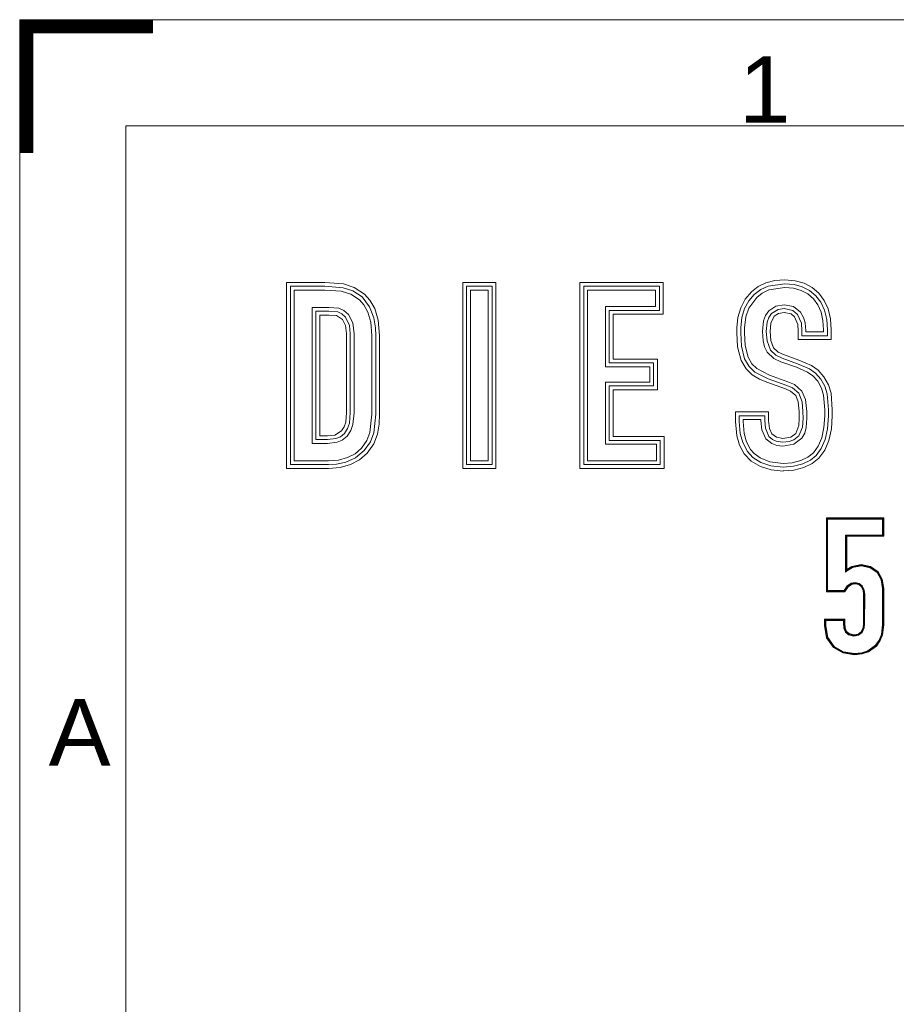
# Model space of a CAD drawing. Header units: millimetres. Extents: x 0 to 594, y 0 to 420.
# Tile 125 of 256: x 0 to 66, y 346 to 420. Entities that reach past the tile are written whole.
import ezdxf

# ---------------------------------------------------------------- set-up
doc = ezdxf.new("R2010")
doc.units = ezdxf.units.MM
doc.layers.add('1', color=7, linetype='Continuous', true_color=0xffffff)
doc.layers.add('256', color=7, linetype='Continuous', true_color=0xffffff)
doc.styles.add('Arial Unicode MS', font='txt')

# ---------------------------------------------------------------- blocks, each defined once
blk = doc.blocks.new('HATCH1')
at = {"color": 163, "lineweight": 13}
for p, q in [((0, 419.98988), (10, 419.98988)), ((0, 419.94755), (10, 419.94755)), ((0, 419.90522), (10, 419.90522)), ((0, 419.86289), (10, 419.86289)), ((0, 419.82056), (10, 419.82056)), ((0, 419.77823), (10, 419.77823)), ((0, 419.7359), (10, 419.7359)), ((0, 419.69357), (10, 419.69357)), ((0, 419.65124), (10, 419.65124)), ((0, 419.60891), (10, 419.60891)), ((0, 419.56658), (10, 419.56658)), ((0, 419.52425), (10, 419.52425)), ((0, 419.48192), (10, 419.48192)), ((0, 419.43959), (10, 419.43959)), ((0, 419.39726), (10, 419.39726)), ((0, 419.35493), (10, 419.35493)), ((0, 419.3126), (10, 419.3126)), ((0, 419.27027), (10, 419.27027)), ((0, 419.22794), (10, 419.22794)), ((0, 419.18561), (10, 419.18561)), ((0, 419.14328), (10, 419.14328)), ((0, 419.10095), (10, 419.10095)), ((0, 419.05862), (10, 419.05862)), ((0, 419.01629), (10, 419.01629)), ((0, 418.97396), (1, 418.97396)), ((0, 418.93163), (1, 418.93163)), ((0, 418.8893), (1, 418.8893)), ((0, 418.84697), (1, 418.84697)), ((0, 418.80464), (1, 418.80464)), ((0, 418.76231), (1, 418.76231)), ((0, 418.71998), (1, 418.71998)), ((0, 418.67765), (1, 418.67765)), ((0, 418.63532), (1, 418.63532)), ((0, 418.59299), (1, 418.59299)), ((0, 418.55066), (1, 418.55066)), ((0, 418.50833), (1, 418.50833)), ((0, 418.466), (1, 418.466)), ((0, 418.42367), (1, 418.42367)), ((0, 418.38134), (1, 418.38134)), ((0, 418.33901), (1, 418.33901)), ((0, 418.29668), (1, 418.29668)), ((0, 418.25435), (1, 418.25435)), ((0, 418.21202), (1, 418.21202)), ((0, 418.16969), (1, 418.16969)), ((0, 418.12736), (1, 418.12736)), ((0, 418.08503), (1, 418.08503)), ((0, 418.0427), (1, 418.0427)), ((0, 418.00037), (1, 418.00037)), ((0, 417.95804), (1, 417.95804)), ((0, 417.91571), (1, 417.91571)), ((0, 417.87338), (1, 417.87338)), ((0, 417.83105), (1, 417.83105)), ((0, 417.78872), (1, 417.78872)), ((0, 417.74639), (1, 417.74639)), ((0, 417.70406), (1, 417.70406)), ((0, 417.66173), (1, 417.66173)), ((0, 417.6194), (1, 417.6194)), ((0, 417.57707), (1, 417.57707)), ((0, 417.53474), (1, 417.53474)), ((0, 417.49241), (1, 417.49241)), ((0, 417.45008), (1, 417.45008)), ((0, 417.40775), (1, 417.40775)), ((0, 417.36542), (1, 417.36542)), ((0, 417.32309), (1, 417.32309)), ((0, 417.28076), (1, 417.28076)), ((0, 417.23843), (1, 417.23843)), ((0, 417.1961), (1, 417.1961)), ((0, 417.15377), (1, 417.15377)), ((0, 417.11144), (1, 417.11144)), ((0, 417.06911), (1, 417.06911)), ((0, 417.02678), (1, 417.02678)), ((0, 416.98445), (1, 416.98445)), ((0, 416.94212), (1, 416.94212)), ((0, 416.89979), (1, 416.89979)), ((0, 416.85746), (1, 416.85746)), ((0, 416.81513), (1, 416.81513)), ((0, 416.7728), (1, 416.7728)), ((0, 416.73047), (1, 416.73047)), ((0, 416.68814), (1, 416.68814)), ((0, 416.64581), (1, 416.64581)), ((0, 416.60348), (1, 416.60348)), ((0, 416.56115), (1, 416.56115)), ((0, 416.51882), (1, 416.51882)), ((0, 416.47649), (1, 416.47649)), ((0, 416.43416), (1, 416.43416)), ((0, 416.39183), (1, 416.39183)), ((0, 416.3495), (1, 416.3495)), ((0, 416.30717), (1, 416.30717)), ((0, 416.26484), (1, 416.26484)), ((0, 416.22251), (1, 416.22251)), ((0, 416.18018), (1, 416.18018)), ((0, 416.13785), (1, 416.13785)), ((0, 416.09552), (1, 416.09552)), ((0, 416.05319), (1, 416.05319)), ((0, 416.01086), (1, 416.01086)), ((0, 415.96853), (1, 415.96853)), ((0, 415.9262), (1, 415.9262)), ((0, 415.88387), (1, 415.88387)), ((0, 415.84154), (1, 415.84154)), ((0, 415.79921), (1, 415.79921)), ((0, 415.75688), (1, 415.75688)), ((0, 415.71455), (1, 415.71455)), ((0, 415.67222), (1, 415.67222)), ((0, 415.62989), (1, 415.62989)), ((0, 415.58756), (1, 415.58756)), ((0, 415.54523), (1, 415.54523)), ((0, 415.5029), (1, 415.5029)), ((0, 415.46057), (1, 415.46057)), ((0, 415.41824), (1, 415.41824)), ((0, 415.37591), (1, 415.37591)), ((0, 415.33358), (1, 415.33358)), ((0, 415.29125), (1, 415.29125)), ((0, 415.24892), (1, 415.24892)), ((0, 415.20659), (1, 415.20659)), ((0, 415.16426), (1, 415.16426)), ((0, 415.12193), (1, 415.12193)), ((0, 415.0796), (1, 415.0796)), ((0, 415.03727), (1, 415.03727)), ((0, 414.99494), (1, 414.99494)), ((0, 414.95261), (1, 414.95261)), ((0, 414.91028), (1, 414.91028)), ((0, 414.86795), (1, 414.86795)), ((0, 414.82562), (1, 414.82562)), ((0, 414.78329), (1, 414.78329)), ((0, 414.74096), (1, 414.74096)), ((0, 414.69863), (1, 414.69863)), ((0, 414.6563), (1, 414.6563)), ((0, 414.61397), (1, 414.61397)), ((0, 414.57164), (1, 414.57164)), ((0, 414.52931), (1, 414.52931)), ((0, 414.48698), (1, 414.48698)), ((0, 414.44465), (1, 414.44465)), ((0, 414.40232), (1, 414.40232)), ((0, 414.35999), (1, 414.35999)), ((0, 414.31766), (1, 414.31766)), ((0, 414.27533), (1, 414.27533)), ((0, 414.233), (1, 414.233)), ((0, 414.19067), (1, 414.19067)), ((0, 414.14834), (1, 414.14834)), ((0, 414.10601), (1, 414.10601)), ((0, 414.06368), (1, 414.06368)), ((0, 414.02135), (1, 414.02135)), ((0, 413.97902), (1, 413.97902)), ((0, 413.93669), (1, 413.93669)), ((0, 413.89436), (1, 413.89436)), ((0, 413.85203), (1, 413.85203)), ((0, 413.8097), (1, 413.8097)), ((0, 413.76737), (1, 413.76737)), ((0, 413.72504), (1, 413.72504)), ((0, 413.68271), (1, 413.68271)), ((0, 413.64038), (1, 413.64038)), ((0, 413.59805), (1, 413.59805)), ((0, 413.55572), (1, 413.55572)), ((0, 413.51339), (1, 413.51339)), ((0, 413.47106), (1, 413.47106)), ((0, 413.42873), (1, 413.42873)), ((0, 413.3864), (1, 413.3864)), ((0, 413.34407), (1, 413.34407)), ((0, 413.30174), (1, 413.30174)), ((0, 413.25941), (1, 413.25941)), ((0, 413.21708), (1, 413.21708)), ((0, 413.17475), (1, 413.17475)), ((0, 413.13242), (1, 413.13242)), ((0, 413.09009), (1, 413.09009)), ((0, 413.04776), (1, 413.04776)), ((0, 413.00543), (1, 413.00543)), ((0, 412.9631), (1, 412.9631)), ((0, 412.92077), (1, 412.92077)), ((0, 412.87844), (1, 412.87844)), ((0, 412.83611), (1, 412.83611)), ((0, 412.79378), (1, 412.79378)), ((0, 412.75145), (1, 412.75145)), ((0, 412.70912), (1, 412.70912)), ((0, 412.66679), (1, 412.66679)), ((0, 412.62446), (1, 412.62446)), ((0, 412.58213), (1, 412.58213)), ((0, 412.5398), (1, 412.5398)), ((0, 412.49747), (1, 412.49747)), ((0, 412.45514), (1, 412.45514)), ((0, 412.41281), (1, 412.41281)), ((0, 412.37048), (1, 412.37048)), ((0, 412.32815), (1, 412.32815)), ((0, 412.28582), (1, 412.28582)), ((0, 412.24349), (1, 412.24349)), ((0, 412.20116), (1, 412.20116)), ((0, 412.15883), (1, 412.15883)), ((0, 412.1165), (1, 412.1165)), ((0, 412.07417), (1, 412.07417)), ((0, 412.03184), (1, 412.03184)), ((0, 411.98951), (1, 411.98951)), ((0, 411.94718), (1, 411.94718)), ((0, 411.90485), (1, 411.90485)), ((0, 411.86252), (1, 411.86252)), ((0, 411.82019), (1, 411.82019)), ((0, 411.77786), (1, 411.77786)), ((0, 411.73553), (1, 411.73553)), ((0, 411.6932), (1, 411.6932)), ((0, 411.65087), (1, 411.65087)), ((0, 411.60854), (1, 411.60854)), ((0, 411.56621), (1, 411.56621)), ((0, 411.52388), (1, 411.52388)), ((0, 411.48155), (1, 411.48155)), ((0, 411.43922), (1, 411.43922)), ((0, 411.39689), (1, 411.39689)), ((0, 411.35456), (1, 411.35456)), ((0, 411.31223), (1, 411.31223)), ((0, 411.2699), (1, 411.2699)), ((0, 411.22757), (1, 411.22757)), ((0, 411.18524), (1, 411.18524)), ((0, 411.14291), (1, 411.14291)), ((0, 411.10058), (1, 411.10058)), ((0, 411.05825), (1, 411.05825)), ((0, 411.01592), (1, 411.01592)), ((0, 410.97359), (1, 410.97359)), ((0, 410.93126), (1, 410.93126)), ((0, 410.88893), (1, 410.88893)), ((0, 410.8466), (1, 410.8466)), ((0, 410.80427), (1, 410.80427)), ((0, 410.76194), (1, 410.76194)), ((0, 410.71961), (1, 410.71961)), ((0, 410.67728), (1, 410.67728)), ((0, 410.63495), (1, 410.63495)), ((0, 410.59262), (1, 410.59262)), ((0, 410.55029), (1, 410.55029)), ((0, 410.50796), (1, 410.50796)), ((0, 410.46563), (1, 410.46563)), ((0, 410.4233), (1, 410.4233)), ((0, 410.38097), (1, 410.38097)), ((0, 410.33864), (1, 410.33864)), ((0, 410.29631), (1, 410.29631)), ((0, 410.25398), (1, 410.25398)), ((0, 410.21165), (1, 410.21165)), ((0, 410.16932), (1, 410.16932)), ((0, 410.12699), (1, 410.12699)), ((0, 410.08466), (1, 410.08466)), ((0, 410.04233), (1, 410.04233)), ((0, 410), (1, 410))]:
    blk.add_line(p, q, dxfattribs=at)

msp = doc.modelspace()

# ---------------------------------------------------------------- linework, layer by layer
at = {"layer": '1', "color": 7, "linetype": 'Continuous', "lineweight": 18}
for p, q in [((20.101, 400.205), (22.981, 400.205)), ((20.101, 386.188), (20.101, 400.205)), ((20.389, 399.919), (22.981, 399.919)), ((20.389, 386.478), (20.389, 399.919)), ((22.981, 400.205), (24.382, 400.095)), ((22.981, 399.919), (24.368, 399.804)), ((24.382, 400.095), (25.201, 399.833)), ((33.369, 400.205), (35.865, 400.205)), ((33.369, 386.188), (33.369, 400.205)), ((33.657, 399.919), (35.577, 399.919)), ((33.657, 386.478), (33.657, 399.919)), ((35.577, 399.919), (35.577, 386.478)), ((35.865, 400.205), (35.865, 386.188)), ((42.201, 386.188), (42.201, 400.205)), ((42.201, 400.205), (48.48, 400.205)), ((42.49, 386.478), (42.49, 399.919)), ((42.49, 399.919), (48.192, 399.919)), ((48.192, 399.919), (48.192, 398.095)), ((48.48, 400.205), (48.48, 397.805)), ((55.114, 399.495), (55.624, 399.894)), ((55.624, 399.894), (56.211, 400.177)), ((55.822, 399.672), (56.384, 399.927)), ((56.211, 400.177), (56.88, 400.345)), ((56.384, 399.927), (57.639, 400.109)), ((56.88, 400.345), (57.637, 400.401)), ((57.637, 400.401), (58.407, 400.335)), ((57.639, 400.109), (58.328, 400.051)), ((58.328, 400.051), (58.95, 399.88)), ((58.407, 400.335), (59.093, 400.14)), ((58.95, 399.88), (59.498, 399.597)), ((59.093, 400.14), (59.691, 399.823)), ((20.677, 399.629), (20.677, 386.764)), ((22.981, 399.629), (20.677, 399.629)), ((24.22, 399.538), (22.981, 399.629)), ((24.931, 399.321), (24.22, 399.538)), ((24.368, 399.804), (25.103, 399.563)), ((25.589, 398.9), (24.931, 399.321)), ((25.103, 399.563), (25.785, 399.113)), ((25.201, 399.833), (25.978, 399.324)), ((25.785, 399.113), (26.36, 398.36)), ((25.978, 399.324), (26.373, 398.877)), ((33.945, 399.629), (33.945, 386.764)), ((35.289, 399.629), (33.945, 399.629)), ((35.289, 386.764), (35.289, 399.629)), ((42.778, 399.629), (42.778, 386.764)), ((47.904, 399.629), (42.778, 399.629)), ((47.904, 398.381), (47.904, 399.629)), ((54.649, 398.937), (55.114, 399.495)), ((54.925, 398.823), (55.316, 399.284)), ((55.316, 399.284), (55.822, 399.672)), ((55.937, 399.406), (55.516, 399.078)), ((56.429, 399.639), (55.937, 399.406)), ((57.639, 399.823), (56.429, 399.639)), ((58.289, 399.768), (57.639, 399.823)), ((58.866, 399.606), (58.289, 399.768)), ((59.366, 399.341), (58.866, 399.606)), ((59.784, 398.978), (59.366, 399.341)), ((59.498, 399.597), (59.963, 399.207)), ((59.691, 399.823), (60.193, 399.39)), ((59.963, 399.207), (60.338, 398.712)), ((60.193, 399.39), (60.595, 398.849)), ((25.919, 398.523), (25.589, 398.9)), ((26.223, 397.97), (25.919, 398.523)), ((26.373, 398.877), (26.738, 398.231)), ((44.122, 393.85), (44.122, 398.381)), ((44.122, 398.381), (47.904, 398.381)), ((54.308, 398.29), (54.649, 398.937)), ((54.608, 398.252), (54.925, 398.823)), ((55.516, 399.078), (54.932, 398.271)), ((56.432, 398.063), (56.948, 398.404)), ((56.948, 398.404), (57.582, 398.518)), ((57.582, 398.518), (58.289, 398.382)), ((58.289, 398.382), (58.822, 397.97)), ((60.116, 398.521), (59.784, 398.978)), ((60.359, 397.976), (60.116, 398.521)), ((60.338, 398.712), (60.615, 398.117)), ((60.595, 398.849), (60.889, 398.205)), ((22.021, 388.07), (22.021, 398.324)), ((22.021, 398.324), (23.288, 398.324)), ((22.309, 398.038), (22.309, 388.36)), ((23.288, 398.038), (22.309, 398.038)), ((22.597, 397.748), (22.597, 388.646)), ((23.288, 397.748), (22.597, 397.748)), ((23.288, 398.324), (24.042, 398.255)), ((23.956, 397.982), (23.288, 398.038)), ((23.871, 397.706), (23.288, 397.748)), ((24.312, 397.413), (23.871, 397.706)), ((24.255, 397.851), (23.956, 397.982)), ((24.042, 398.255), (24.409, 398.093)), ((24.536, 397.596), (24.255, 397.851)), ((24.409, 398.093), (24.759, 397.776)), ((24.759, 397.776), (25.083, 397.149)), ((26.447, 397.209), (26.223, 397.97)), ((26.36, 398.36), (26.67, 397.541)), ((26.738, 398.231), (27.005, 397.353)), ((44.41, 398.095), (44.41, 394.14)), ((48.192, 398.095), (44.41, 398.095)), ((44.698, 397.805), (44.698, 394.426)), ((48.48, 397.805), (44.698, 397.805)), ((54.099, 397.569), (54.308, 398.29)), ((54.395, 397.572), (54.608, 398.252)), ((54.932, 398.271), (54.698, 397.619)), ((56.031, 397.309), (56.177, 397.703)), ((56.177, 397.703), (56.432, 398.063)), ((56.641, 397.863), (56.424, 397.55)), ((56.842, 397.663), (56.578, 397.134)), ((57.126, 398.16), (56.641, 397.863)), ((57.166, 397.874), (56.842, 397.663)), ((57.582, 398.228), (57.126, 398.16)), ((57.58, 397.943), (57.166, 397.874)), ((58.108, 397.83), (57.58, 397.943)), ((58.234, 398.086), (57.582, 398.228)), ((58.373, 397.609), (58.108, 397.83)), ((58.599, 397.786), (58.234, 398.086)), ((58.878, 397.136), (58.599, 397.786)), ((58.822, 397.97), (59.049, 397.575)), ((60.507, 397.346), (60.359, 397.976)), ((60.615, 398.117), (60.787, 397.423)), ((60.889, 398.205), (61.07, 397.466)), ((24.539, 396.959), (24.312, 397.413)), ((24.834, 396.972), (24.536, 397.596)), ((24.613, 396.346), (24.539, 396.959)), ((24.901, 396.348), (24.834, 396.972)), ((25.083, 397.149), (25.189, 396.344)), ((26.533, 396.211), (26.447, 397.209)), ((26.67, 397.541), (26.797, 396.783)), ((27.005, 397.353), (27.109, 396.211)), ((54.028, 396.791), (54.099, 397.569)), ((54.317, 396.788), (54.395, 397.572)), ((54.698, 397.619), (54.603, 396.789)), ((55.95, 396.501), (56.031, 397.309)), ((56.302, 397.203), (56.238, 396.5)), ((56.424, 397.55), (56.302, 397.203)), ((56.578, 397.134), (56.524, 396.503)), ((58.603, 397.029), (58.373, 397.609)), ((58.636, 396.561), (58.603, 397.029)), ((58.926, 396.557), (58.878, 397.136)), ((59.049, 397.575), (59.165, 397.167)), ((59.165, 397.167), (59.214, 396.559)), ((60.558, 396.636), (60.507, 397.346)), ((60.787, 397.423), (60.846, 396.634)), ((61.07, 397.466), (61.132, 396.638)), ((24.613, 390.394), (24.613, 396.346)), ((24.901, 390.395), (24.901, 396.348)), ((25.189, 396.344), (25.189, 390.392)), ((26.533, 390.278), (26.533, 396.211)), ((26.797, 396.783), (26.821, 396.213)), ((26.821, 396.213), (26.821, 390.28)), ((27.109, 396.211), (27.109, 390.278)), ((54.028, 396.407), (54.028, 396.791)), ((54.075, 395.348), (54.028, 396.407)), ((54.317, 396.404), (54.317, 396.788)), ((54.361, 395.403), (54.317, 396.404)), ((54.603, 396.789), (54.604, 396.405)), ((54.604, 396.405), (54.644, 395.448)), ((56.003, 395.809), (55.95, 396.501)), ((56.238, 396.5), (56.298, 395.799)), ((56.524, 396.503), (56.585, 395.821)), ((58.636, 395.908), (58.636, 396.561)), ((58.926, 396.192), (58.926, 396.557)), ((60.846, 396.192), (58.926, 396.192)), ((59.214, 396.559), (59.214, 396.482)), ((59.214, 396.482), (60.558, 396.482)), ((60.558, 396.482), (60.558, 396.636)), ((60.846, 396.634), (60.846, 396.192)), ((61.132, 396.638), (61.132, 395.908)), ((54.605, 394.445), (54.361, 395.403)), ((54.644, 395.448), (54.867, 394.562)), ((56.109, 395.353), (56.003, 395.809)), ((56.298, 395.799), (56.545, 395.098)), ((56.585, 395.821), (56.781, 395.265)), ((61.132, 395.908), (58.636, 395.908)), ((54.339, 394.335), (54.075, 395.348)), ((56.303, 394.942), (56.109, 395.353)), ((56.798, 394.482), (56.303, 394.942)), ((56.545, 395.098), (56.958, 394.721)), ((56.781, 395.265), (57.121, 394.963)), ((56.958, 394.721), (57.428, 394.503)), ((57.121, 394.963), (57.534, 394.775)), ((57.534, 394.775), (58.695, 394.357)), ((44.41, 394.14), (47.751, 394.14)), ((44.698, 394.426), (48.039, 394.426)), ((47.751, 394.14), (47.751, 392.412)), ((48.039, 394.426), (48.039, 392.122)), ((54.714, 393.695), (54.339, 394.335)), ((54.946, 393.865), (54.605, 394.445)), ((54.867, 394.562), (55.148, 394.073)), ((55.148, 394.073), (55.512, 393.708)), ((57.33, 394.232), (56.798, 394.482)), ((58.5, 393.809), (57.33, 394.232)), ((57.428, 394.503), (58.599, 394.08)), ((58.599, 394.08), (59.502, 393.684)), ((58.695, 394.357), (59.652, 393.936)), ((59.652, 393.936), (60.134, 393.591)), ((47.463, 393.85), (44.122, 393.85)), ((47.463, 392.698), (47.463, 393.85)), ((55.182, 393.236), (54.714, 393.695)), ((55.373, 393.451), (54.946, 393.865)), ((55.713, 392.913), (55.182, 393.236)), ((56.372, 392.947), (55.373, 393.451)), ((55.512, 393.708), (56.468, 393.22)), ((56.468, 393.22), (57.868, 392.721)), ((59.342, 393.443), (58.5, 393.809)), ((59.748, 393.158), (59.342, 393.443)), ((59.502, 393.684), (59.944, 393.37)), ((59.944, 393.37), (60.347, 392.928)), ((60.134, 393.591), (60.579, 393.103)), ((44.122, 388.013), (44.122, 392.698)), ((44.122, 392.698), (47.463, 392.698)), ((56.274, 392.678), (55.713, 392.913)), ((57.674, 392.179), (56.274, 392.678)), ((57.774, 392.448), (56.372, 392.947)), ((58.22, 392.251), (57.774, 392.448)), ((57.868, 392.721), (58.359, 392.503)), ((58.359, 392.503), (58.926, 392.024)), ((60.114, 392.757), (59.748, 393.158)), ((60.398, 392.249), (60.114, 392.757)), ((60.347, 392.928), (60.655, 392.384)), ((60.579, 393.103), (60.923, 392.493)), ((60.923, 392.493), (61.112, 391.867)), ((44.41, 392.412), (44.41, 388.302)), ((47.751, 392.412), (44.41, 392.412)), ((44.698, 392.122), (44.698, 388.589)), ((48.039, 392.122), (44.698, 392.122)), ((58.051, 392.016), (57.674, 392.179)), ((58.461, 391.686), (58.051, 392.016)), ((58.695, 391.853), (58.22, 392.251)), ((58.942, 391.205), (58.695, 391.853)), ((58.926, 392.024), (59.196, 391.385)), ((60.555, 391.717), (60.398, 392.249)), ((60.635, 390.603), (60.555, 391.717)), ((60.655, 392.384), (60.829, 391.817)), ((60.829, 391.817), (60.923, 390.605)), ((61.112, 391.867), (61.209, 390.611)), ((58.649, 391.204), (58.461, 391.686)), ((58.715, 390.472), (58.649, 391.204)), ((59.002, 390.47), (58.942, 391.205)), ((59.196, 391.385), (59.287, 390.472)), ((24.554, 389.681), (24.613, 390.394)), ((24.832, 389.608), (24.901, 390.395)), ((25.189, 390.392), (25.105, 389.504)), ((26.384, 388.893), (26.533, 390.278)), ((26.821, 390.28), (26.677, 388.879)), ((27.109, 390.278), (27.079, 389.529)), ((53.914, 390.453), (56.41, 390.453)), ((53.914, 389.723), (53.914, 390.453)), ((56.41, 390.453), (56.41, 389.8)), ((58.715, 389.973), (58.715, 390.472)), ((59.003, 389.971), (59.002, 390.47)), ((59.287, 390.472), (59.287, 389.973)), ((60.635, 390.142), (60.635, 390.603)), ((60.923, 390.605), (60.923, 390.144)), ((61.209, 390.611), (61.209, 390.15)), ((24.444, 389.323), (24.554, 389.681)), ((24.699, 389.191), (24.832, 389.608)), ((25.105, 389.504), (24.949, 389.041)), ((27.079, 389.529), (26.95, 388.778)), ((54.022, 388.636), (53.914, 389.723)), ((54.202, 390.163), (56.122, 390.163)), ((54.202, 389.721), (54.202, 390.163)), ((54.279, 388.833), (54.202, 389.721)), ((54.486, 389.877), (54.49, 389.875)), ((55.83, 389.877), (54.486, 389.877)), ((54.49, 389.875), (54.49, 389.721)), ((54.49, 389.721), (54.575, 388.817)), ((55.83, 389.8), (55.83, 389.877)), ((55.901, 389.11), (55.83, 389.8)), ((56.122, 390.163), (56.122, 389.798)), ((56.122, 389.798), (56.175, 389.217)), ((56.41, 389.8), (56.474, 389.202)), ((58.684, 389.415), (58.715, 389.973)), ((58.957, 389.294), (59.003, 389.971)), ((59.287, 389.973), (59.241, 389.271)), ((60.578, 389.275), (60.635, 390.142)), ((60.923, 390.144), (60.857, 389.185)), ((61.209, 390.15), (61.143, 389.166)), ((23.73, 388.709), (24.25, 389.017)), ((24.153, 388.579), (24.46, 388.821)), ((24.25, 389.017), (24.444, 389.323)), ((24.46, 388.821), (24.699, 389.191)), ((24.949, 389.041), (24.673, 388.623)), ((26.144, 388.287), (26.384, 388.893)), ((26.677, 388.879), (26.416, 388.19)), ((26.95, 388.778), (26.665, 388.042)), ((54.462, 388.134), (54.279, 388.833)), ((54.575, 388.817), (54.742, 388.203)), ((56.201, 388.429), (55.901, 389.11)), ((56.175, 389.217), (56.43, 388.608)), ((56.474, 389.202), (56.656, 388.786)), ((56.656, 388.786), (56.996, 388.538)), ((58.075, 388.549), (58.471, 388.829)), ((58.471, 388.829), (58.684, 389.415)), ((58.695, 388.646), (58.957, 389.294)), ((59.131, 388.855), (58.918, 388.47)), ((59.241, 389.271), (59.131, 388.855)), ((60.414, 388.507), (60.578, 389.275)), ((60.857, 389.185), (60.671, 388.361)), ((61.143, 389.166), (60.95, 388.295)), ((23.173, 388.07), (22.021, 388.07)), ((22.309, 388.36), (23.173, 388.36)), ((22.309, 388.36), (22.309, 388.36)), ((22.597, 388.646), (22.597, 388.646)), ((22.597, 388.646), (23.173, 388.646)), ((23.173, 388.646), (23.73, 388.709)), ((23.173, 388.36), (23.824, 388.439)), ((23.901, 388.159), (23.173, 388.068)), ((23.173, 388.068), (23.173, 388.07)), ((23.824, 388.439), (24.153, 388.579)), ((24.297, 388.327), (23.901, 388.159)), ((24.673, 388.623), (24.297, 388.327)), ((25.744, 387.726), (26.144, 388.287)), ((26.416, 388.19), (25.957, 387.535)), ((26.665, 388.042), (26.17, 387.339)), ((47.962, 388.013), (44.122, 388.013)), ((44.41, 388.302), (48.25, 388.302)), ((44.698, 388.589), (48.538, 388.589)), ((47.962, 386.764), (47.962, 388.013)), ((48.25, 388.302), (48.25, 386.478)), ((48.538, 388.589), (48.538, 386.188)), ((54.224, 387.946), (54.022, 388.636)), ((54.817, 387.456), (54.462, 388.134)), ((54.742, 388.203), (55.047, 387.627)), ((56.659, 388.06), (56.201, 388.429)), ((56.43, 388.608), (56.697, 388.369)), ((57.019, 387.931), (56.659, 388.06)), ((56.697, 388.369), (56.986, 388.236)), ((56.986, 388.236), (57.486, 388.166)), ((56.996, 388.538), (57.486, 388.456)), ((58.322, 388.028), (57.482, 387.88)), ((57.486, 388.456), (58.075, 388.549)), ((57.486, 388.166), (57.961, 388.214)), ((57.961, 388.214), (58.306, 388.334)), ((58.306, 388.334), (58.695, 388.646)), ((58.918, 388.47), (58.322, 388.028)), ((60.15, 387.862), (60.414, 388.507)), ((60.671, 388.361), (60.38, 387.684)), ((60.95, 388.295), (60.636, 387.558)), ((24.681, 387.003), (25.257, 387.303)), ((25.257, 387.303), (25.744, 387.726)), ((25.957, 387.535), (25.283, 386.981)), ((26.17, 387.339), (25.593, 386.837)), ((54.582, 387.289), (54.224, 387.946)), ((55.11, 386.74), (54.582, 387.289)), ((55.231, 387.014), (54.817, 387.456)), ((55.047, 387.627), (55.313, 387.326)), ((55.313, 387.326), (55.787, 386.978)), ((57.482, 387.88), (57.019, 387.931)), ((59.368, 387.031), (59.794, 387.365)), ((59.794, 387.365), (60.15, 387.862)), ((60.38, 387.684), (60.001, 387.168)), ((60.636, 387.558), (60.206, 386.974)), ((20.677, 386.765), (23.25, 386.764)), ((20.677, 386.764), (20.677, 386.765)), ((23.25, 386.764), (24.014, 386.824)), ((23.87, 386.514), (23.25, 386.478)), ((24.568, 386.661), (23.87, 386.514)), ((24.014, 386.824), (24.681, 387.003)), ((25.283, 386.981), (24.568, 386.661)), ((25.593, 386.837), (24.912, 386.477)), ((33.945, 386.764), (33.945, 386.765)), ((33.945, 386.765), (35.289, 386.764)), ((42.778, 386.764), (42.778, 386.765)), ((42.778, 386.765), (47.962, 386.764)), ((55.789, 386.334), (55.11, 386.74)), ((55.815, 386.64), (55.231, 387.014)), ((55.787, 386.978), (56.506, 386.69)), ((56.572, 386.381), (55.815, 386.64)), ((56.506, 386.69), (57.505, 386.571)), ((57.505, 386.571), (58.198, 386.625)), ((58.198, 386.625), (58.827, 386.782)), ((58.983, 386.532), (58.295, 386.35)), ((58.827, 386.782), (59.368, 387.031)), ((59.557, 386.811), (58.983, 386.532)), ((59.692, 386.562), (59.053, 386.257)), ((60.001, 387.168), (59.557, 386.811)), ((60.206, 386.974), (59.692, 386.562)), ((23.25, 386.188), (20.101, 386.188)), ((23.25, 386.478), (20.389, 386.478)), ((24.13, 386.261), (23.25, 386.188)), ((23.25, 386.188), (23.25, 386.188)), ((24.912, 386.477), (24.13, 386.261)), ((35.865, 386.188), (33.369, 386.188)), ((35.577, 386.478), (33.657, 386.478)), ((48.538, 386.188), (42.201, 386.188)), ((48.25, 386.478), (42.49, 386.478)), ((56.596, 386.083), (55.789, 386.334)), ((57.505, 386.284), (56.572, 386.381)), ((57.505, 385.996), (56.596, 386.083)), ((58.316, 386.067), (57.503, 386.002)), ((57.503, 386.002), (57.505, 385.996)), ((58.295, 386.35), (57.505, 386.284)), ((59.053, 386.257), (58.316, 386.067)), ((60.76, 382.473), (65.089, 382.473)), ((60.76, 376.905), (60.76, 382.473)), ((60.81, 382.427), (65.043, 382.427)), ((60.81, 376.955), (60.81, 382.427)), ((60.854, 382.373), (60.854, 376.997)), ((64.991, 382.373), (60.854, 382.373)), ((64.991, 381.173), (64.991, 382.373)), ((65.043, 382.427), (65.041, 382.423)), ((65.041, 382.423), (65.041, 381.127)), ((65.089, 382.473), (65.089, 381.081)), ((62.197, 378.368), (62.198, 381.173)), ((62.198, 381.173), (64.991, 381.173)), ((62.247, 381.127), (62.247, 378.477)), ((65.041, 381.127), (62.247, 381.127)), ((62.296, 381.081), (62.296, 378.581)), ((65.089, 381.081), (62.296, 381.081)), ((62.278, 378.439), (62.197, 378.368)), ((62.247, 378.477), (62.708, 378.765)), ((62.725, 378.717), (62.278, 378.439)), ((62.296, 378.581), (62.689, 378.811)), ((62.689, 378.811), (63.385, 378.944)), ((62.708, 378.765), (63.384, 378.896)), ((63.384, 378.844), (62.725, 378.717)), ((63.384, 378.896), (64.074, 378.755)), ((64.051, 378.708), (63.384, 378.844)), ((63.385, 378.944), (64.091, 378.8)), ((64.586, 378.341), (64.051, 378.708)), ((64.074, 378.755), (64.622, 378.377)), ((64.091, 378.8), (64.658, 378.41)), ((64.882, 377.808), (64.586, 378.341)), ((64.622, 378.377), (64.922, 377.845)), ((64.658, 378.41), (64.972, 377.847)), ((64.991, 377.135), (64.882, 377.808)), ((64.922, 377.845), (65.039, 377.139)), ((64.972, 377.847), (65.088, 377.139)), ((62.163, 376.905), (60.76, 376.905)), ((62.134, 376.955), (60.81, 376.955)), ((60.854, 376.997), (62.1, 376.997)), ((62.1, 376.997), (62.326, 377.342)), ((62.365, 377.316), (62.134, 376.955)), ((62.177, 376.934), (62.163, 376.905)), ((62.4, 377.281), (62.177, 376.934)), ((62.326, 377.342), (62.626, 377.545)), ((62.629, 377.501), (62.365, 377.316)), ((62.645, 377.456), (62.4, 377.281)), ((62.626, 377.545), (62.922, 377.586)), ((62.926, 377.546), (62.629, 377.501)), ((62.926, 377.496), (62.645, 377.456)), ((62.922, 377.586), (63.234, 377.53)), ((63.209, 377.498), (62.926, 377.546)), ((63.196, 377.449), (62.926, 377.496)), ((63.392, 377.296), (63.196, 377.449)), ((63.429, 377.331), (63.209, 377.498)), ((63.234, 377.53), (63.463, 377.352)), ((63.529, 377.007), (63.392, 377.296)), ((63.574, 377.024), (63.429, 377.331)), ((63.463, 377.352), (63.619, 377.026)), ((63.554, 376.694), (63.529, 377.007)), ((63.601, 376.697), (63.574, 377.024)), ((63.619, 377.026), (63.648, 376.688)), ((64.992, 374.414), (64.991, 377.135)), ((65.039, 377.139), (65.039, 374.418)), ((65.088, 377.139), (65.088, 374.418)), ((63.553, 374.505), (63.554, 376.694)), ((63.601, 374.508), (63.601, 376.697)), ((63.648, 376.688), (63.647, 374.499)), ((60.615, 374.825), (62.151, 374.825)), ((60.616, 374.33), (60.615, 374.825)), ((60.661, 374.332), (60.662, 374.779)), ((60.662, 374.779), (62.101, 374.779)), ((60.709, 374.723), (60.712, 374.727)), ((62.053, 374.723), (60.709, 374.723)), ((60.712, 374.727), (60.712, 374.328)), ((62.053, 374.499), (62.053, 374.723)), ((62.101, 374.779), (62.101, 374.507)), ((62.151, 374.825), (62.151, 374.505)), ((60.783, 373.417), (60.616, 374.33)), ((60.782, 373.551), (60.661, 374.332)), ((60.712, 374.328), (60.872, 373.456)), ((62.08, 374.16), (62.053, 374.499)), ((62.207, 373.852), (62.08, 374.16)), ((62.101, 374.507), (62.125, 374.186)), ((62.125, 374.186), (62.245, 373.886)), ((62.151, 374.505), (62.174, 374.192)), ((62.174, 374.192), (62.286, 373.913)), ((62.245, 373.886), (62.476, 373.696)), ((62.286, 373.913), (62.49, 373.743)), ((63.153, 373.715), (63.376, 373.886)), ((63.376, 373.886), (63.525, 374.205)), ((63.413, 373.859), (63.572, 374.205)), ((63.614, 374.174), (63.449, 373.821)), ((63.525, 374.205), (63.553, 374.505)), ((63.572, 374.205), (63.601, 374.508)), ((63.647, 374.499), (63.614, 374.174)), ((64.905, 373.671), (64.992, 374.414)), ((65.039, 374.418), (64.943, 373.637)), ((65.088, 374.418), (64.996, 373.644)), ((60.984, 373.141), (60.782, 373.551)), ((61.294, 372.709), (60.783, 373.417)), ((60.872, 373.456), (61.359, 372.78)), ((62.44, 373.654), (62.207, 373.852)), ((62.837, 373.558), (62.44, 373.654)), ((62.476, 373.696), (62.837, 373.614)), ((62.49, 373.743), (62.839, 373.66)), ((62.837, 373.614), (63.19, 373.683)), ((63.191, 373.623), (62.837, 373.558)), ((62.839, 373.66), (63.153, 373.715)), ((63.19, 373.683), (63.413, 373.859)), ((63.449, 373.821), (63.191, 373.623)), ((64.458, 372.863), (64.744, 373.261)), ((64.777, 373.228), (64.492, 372.834)), ((64.827, 373.217), (64.527, 372.801)), ((64.744, 373.261), (64.905, 373.671)), ((64.943, 373.637), (64.777, 373.228)), ((64.996, 373.644), (64.827, 373.217)), ((61.324, 372.748), (60.984, 373.141)), ((62.008, 372.291), (61.294, 372.709)), ((61.988, 372.35), (61.324, 372.748)), ((61.359, 372.78), (62.042, 372.379)), ((63.446, 372.301), (63.888, 372.448)), ((64.492, 372.834), (63.886, 372.398)), ((63.888, 372.448), (64.458, 372.863)), ((64.527, 372.801), (63.93, 372.366)), ((62.879, 372.2), (61.988, 372.35)), ((62.882, 372.15), (62.008, 372.291)), ((62.042, 372.379), (62.881, 372.245)), ((63.437, 372.255), (62.879, 372.2)), ((63.468, 372.212), (62.88, 372.152)), ((62.88, 372.152), (62.882, 372.15)), ((62.881, 372.245), (63.446, 372.301)), ((63.886, 372.398), (63.437, 372.255)), ((63.93, 372.366), (63.468, 372.212))]:
    msp.add_line(p, q, dxfattribs=at)
at = {"layer": '256', "color": 163, "linetype": 'Continuous', "lineweight": 18}
for p, q in [((8, 420), (0, 420)), ((0, 412), (0, 420)), ((0, 410), (0, 420)), ((0, 420), (10, 420)), ((0, 0), (0, 420)), ((0, 420), (594, 420)), ((10, 420), (10, 419)), ((1, 419), (1, 410)), ((10, 419), (1, 419)), ((8, 8), (8, 412)), ((8, 412), (586, 412)), ((1, 410), (0, 410))]:
    msp.add_line(p, q, dxfattribs=at)

# ---------------------------------------------------------------- block references
at = {"layer": '256', "color": 163, "linetype": 'Continuous', "lineweight": 13}
msp.add_blockref('HATCH1', (0, 0), dxfattribs=at)

# ---------------------------------------------------------------- texts
at = {"layer": '256', "color": 18, "linetype": 'Continuous', "lineweight": 13, "char_height": 5, "attachment_point": 7, "line_spacing_factor": 1.047437, "style": 'Arial Unicode MS'}
for s, insert in [('\\fArial Unicode MS|b0|i0;\\W1.0000;1', (54.182, 412.235)), ('\\fArial Unicode MS|b0|i0;\\W1.0000;A', (2.186, 363.807))]:
    msp.add_mtext(s, dxfattribs=dict(at, insert=insert))

doc.saveas('drawing.dxf')
